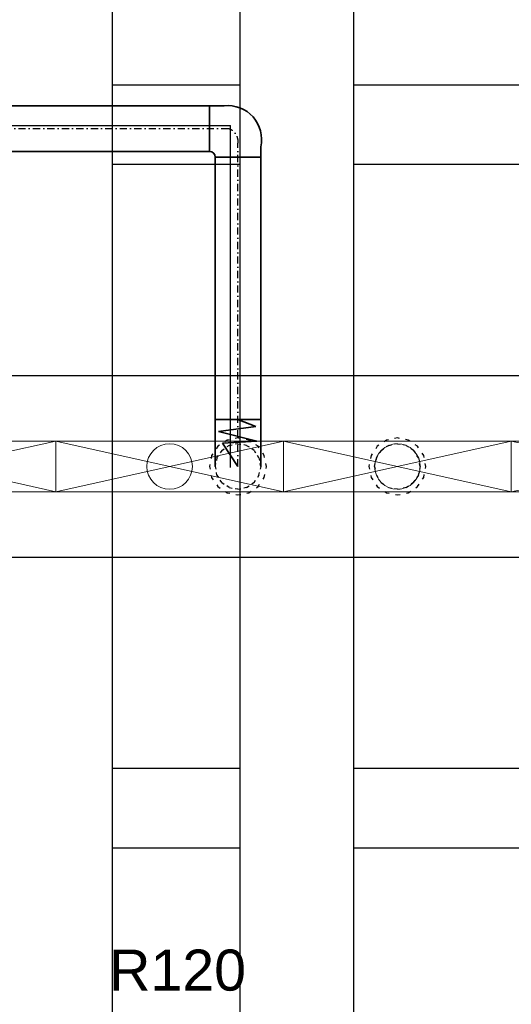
# Model space of a CAD drawing. Header units: centimetres. Extents: x -149939 to 48626, y -46000 to 152985.
# Tile 140 of 256: x -35226 to -33068, y 41643 to 45965. Entities that reach past the tile are written whole.
import ezdxf

# ---------------------------------------------------------------- set-up
doc = ezdxf.new("R2010")
doc.units = ezdxf.units.CM
doc.header["$LTSCALE"] = 50
doc.header["$PDMODE"] = 35
doc.header["$PDSIZE"] = 0.1
for name, pattern in [('01-103-Went PP_poziom-0_5$0$DASHDOT', [25.4, 12.7, -6.35, 0, -6.35]), ('CADVENT_HIDDEN', [0.8, 0.25, -0.55]), ('Kondygnacja  -0_5$0$HIDDEN', [9.525, 6.35, -3.175]), ('Kondygnacja  -0_5$0$HIDDEN2', [4.7625, 3.175, -1.5875]), ('Osie rzutów$0$DASHDOT2', [12.7, 6.35, -3.175, 0, -3.175])]:
    doc.linetypes.add(name, pattern=pattern)
doc.layers.get('0').update_dxf_attribs({"color": 8})
doc.layers.get('DEFPOINTS').update_dxf_attribs({"color": 8})
for name, color, linetype in [('01-103-Went PP_poziom-0_5$0$L_Nawiew', 7, 'Continuous'), ('bgde-nawiewEXP', 7, 'Continuous'), ('bgde-nawiewHIDDEN', 250, 'Continuous'), ('IS_zmiany 2024', 1, 'Continuous'), ('Kondygnacja  -0_5$0$ARCH_INFO_ODPORNOŚĆ OGNIOWA', 8, 'Continuous'), ('Kondygnacja  -0_5$0$ARCH_KONSTR_POWYŻEJ RZUTU', 8, 'Kondygnacja  -0_5$0$HIDDEN'), ('Kondygnacja  -0_5$0$ARCH_KONSTR_POWYŻEJ RZUTU_IST', 8, 'Kondygnacja  -0_5$0$HIDDEN2'), ('Osie rzutów$0$ARCH_INFO_OSIE_IST', 8, 'Osie rzutów$0$DASHDOT2'), ('Osie rzutów$0$ARCH_INFO_OSIE_OPISY_IST', 8, 'Continuous')]:
    doc.layers.add(name, color=color, linetype=linetype)
doc.layers.add('bgde_nawiewnik', color=11, linetype='Continuous', lineweight=5)
doc.layers.add('Kondygnacja  -0_5$0$ARCH_INFO_WYMIARY', color=8, linetype='Continuous', lineweight=9)
doc.styles.add('Kondygnacja  -0_5$0$Arial', font='ARIAL.TTF')
doc.styles.add('Kondygnacja  -0_5$0$Romans', font='Romans.shx', dxfattribs={"width": 0.7})
doc.dimstyles.new('Kondygnacja  -0_5$0$Wymiary 1-100', dxfattribs={"dimtxt": 12, "dimasz": 10, "dimexe": 5, "dimexo": 0, "dimgap": 4, "dimtad": 1, "dimrnd": 0.5, "dimzin": 12, "dimdsep": 46, "dimtxsty": 'Kondygnacja  -0_5$0$Romans', "dimblk": 'Kondygnacja  -0_5$0$_Oblique', "dimcen": 10, "dimdle": 10, "dimclrt": 55, "dimazin": 0, "dimtfac": 1, "dimtmove": 1, "dimatfit": 3, "dimfxl": 8, "dimfxlon": 1, "dimtolj": 1, "dimtzin": 0, "dimarcsym": 0})

# ---------------------------------------------------------------- blocks, each defined once
blk = doc.blocks.new('Osie rzutów')
at = {"layer": 'Osie rzutów$0$ARCH_INFO_OSIE_IST', "ltscale": 10}
blk.add_line((8660, 12510), (8660, 4623.26), dxfattribs=at)
blk = doc.blocks.new('Kondygnacja  -0_5$0$_Oblique')
at = {"color": 0, "linetype": 'ByBlock', "lineweight": -2}
blk.add_line((-0.5, -0.5), (0.5, 0.5), dxfattribs=at)
blk = doc.blocks.new('*D148')
at = {"layer": 'DEFPOINTS', "color": 0}
for p in [(-59190, 47690), (5862.4, 47690), (6190, 43700)]:
    blk.add_point(p, dxfattribs=at)
at = {"layer": 'Kondygnacja  -0_5$0$ARCH_INFO_WYMIARY', "color": 0, "lineweight": -2}
for p, q in [((5854.4, 47690), (5867.4, 47690)), ((5862.4, 43690), (5862.4, 47700)), ((5870.4, 43700), (5857.4, 43700))]:
    blk.add_line(p, q, dxfattribs=at)
at = {"layer": 'Kondygnacja  -0_5$0$ARCH_INFO_WYMIARY', "color": 0, "linetype": 'ByBlock', "lineweight": -2, "xscale": 10, "yscale": 10, "zscale": 10}
for p, rotation in [((5862.4, 47690), 90), ((5862.4, 43700), 270)]:
    blk.add_blockref('Kondygnacja  -0_5$0$_Oblique', p, dxfattribs=dict(at, rotation=rotation))
at = {"layer": 'Kondygnacja  -0_5$0$ARCH_INFO_WYMIARY', "color": 55, "insert": (5852.4, 45695), "char_height": 12, "attachment_point": 5, "rotation": 90, "style": 'Kondygnacja  -0_5$0$Romans'}
blk.add_mtext('\\A1;3990', dxfattribs=at)
blk = doc.blocks.new('Kondygnacja  -0_5$0$konstrukcja istniejąca -0.5')
at = {"layer": 'Kondygnacja  -0_5$0$ARCH_KONSTR_POWYŻEJ RZUTU_IST', "ltscale": 10}
blk.add_line((8632, 9775), (8632, 8625), dxfattribs=at)
for points in [[(8688, 9775), (8688, 8625)], [(8738, 9775), (8738, 8625)], [(8632, 9067.89), (8688, 9067.89)], [(8738, 9067.89), (9782, 9067.89)], [(8688, 9032.89), (8632, 9032.89)], [(9782, 9032.89), (8738, 9032.89)]]:
    blk.add_lwpolyline(points, dxfattribs=at)
at = {"layer": 'Kondygnacja  -0_5$0$ARCH_KONSTR_POWYŻEJ RZUTU_IST', "ltscale": 10, "elevation": 0}
for points in [[(8632, 8767.89), (8688, 8767.89)], [(8738, 8767.89), (9782, 8767.89)], [(8688, 8732.89), (8632, 8732.89)], [(9782, 8732.89), (8738, 8732.89)]]:
    blk.add_lwpolyline(points, dxfattribs=at)
blk = doc.blocks.new('A$C066D7839')
at = {"layer": 'bgde_nawiewnik', "color": 7}
for p, q in [((-50, -11.15), (-50, 11.15)), ((-50, 11.15), (50, 11.15)), ((-50, -11.15), (50, 11.15)), ((50, -11.15), (-50, 11.15)), ((50, 11.15), (50, -11.15)), ((50, -11.15), (-50, -11.15))]:
    blk.add_line(p, q, dxfattribs=at)
blk.add_circle((0, 0), 10, dxfattribs=at)
blk = doc.blocks.new('A$C6620F7D7')
at = {"layer": 'IS_zmiany 2024', "color": 1, "lineweight": 35}
for p, q in [((-1947.8, 852.9, -3110), (-1847.8, 877.9, -3110)), ((-1531.2, 877.9, -3110), (-1847.8, 877.9, -3110)), ((-1847.8, 627.9, -3110), (-1847.8, 877.9, -3110)), ((816, 877.9, -3110), (1132.6, 877.9, -3110)), ((1132.6, 627.9, -3110), (1132.6, 877.9, -3110)), ((1232.6, 852.9, -3110), (1132.6, 877.9, -3110)), ((-1947.8, 852.9, -3110), (-2674, 852.9, -3110)), ((-2609, 652.9, -3110), (-2609, 852.9, -3110)), ((-1947.8, 652.9, -3110), (-1947.8, 852.9, -3110)), ((1232.6, 652.9, -3110), (1232.6, 852.9, -3110)), ((1232.6, 852.9, -3110), (2506, 852.9, -3110)), ((2441, 652.9, -3110), (2441, 852.9, -3110)), ((-2834, -730.2, -3110), (-2834, 672.9, -3110)), ((-1947.8, 652.9, -3110), (-2609, 652.9, -3110)), ((-1847.8, 627.9, -3110), (-1947.8, 652.9, -3110)), ((1132.6, 627.9, -3110), (1232.6, 652.9, -3110)), ((1232.6, 652.9, -3110), (2441, 652.9, -3110)), ((2666, -730.2, -3110), (2666, 672.9, -3110)), ((-2634, 627.9, -3110), (-2834, 627.9, -3110)), ((-2634, -730.2, -3110), (-2634, 627.9, -3110)), ((-1531.2, 627.9, -3110), (-1847.8, 627.9, -3110)), ((816, 627.9, -3110), (1132.6, 627.9, -3110)), ((2466, -730.2, -3110), (2466, 627.9, -3110)), ((2466, 627.9, -3110), (2666, 627.9, -3110)), ((-2634, -524.2, -3110), (-2834, -524.2, -3110)), ((-2734, -524.2, -3110), (-2813.1, -555.5, -3110)), ((-2813.1, -555.5, -3110), (-2649.4, -576.3, -3110)), ((2466, -524.2, -3110), (2666, -524.2, -3110)), ((2645, -555.5, -3110), (2481.3, -576.3, -3110)), ((2566, -524.2, -3110), (2645, -555.5, -3110)), ((-2649.4, -576.3, -3110), (-2816.5, -618.7, -2122.9)), ((2481.3, -576.3, -3110), (2648.4, -618.7, -2122.9)), ((-2816.5, -618.7, -2122.9), (-2665.9, -628.3, -3110)), ((-2665.9, -628.3, -3110), (-2734, -730.2, -3110)), ((2648.4, -618.7, -2122.9), (2497.9, -628.3, -3110)), ((2497.9, -628.3, -3110), (2566, -730.2, -3110))]:
    blk.add_line(p, q, dxfattribs=at)
at = {"layer": 'IS_zmiany 2024', "color": 250, "linetype": '01-103-Went PP_poziom-0_5$0$DASHDOT', "ltscale": 0.05}
for p, q in [((-1681.2, 752.9, -3110), (-2689.7, 752.9, -3110)), ((966, 752.9, -3110), (2521.6, 752.9, -3110)), ((-2734, -730.2, -2122.9), (-2734, 687.9, -2122.9)), ((2566, -730.2, -3110), (2566, 687.9, -3110))]:
    blk.add_line(p, q, dxfattribs=at)
at = {"layer": 'IS_zmiany 2024', "color": 1, "lineweight": 35}
for centre, radius, start, end in [((-2689.7, 705.7, -3110), 148, 83.9263, 192.8066), ((2521.6, 705.7, -3110), 148, 347.1934, 96.0737), ((-2609, 627.9, -3110), 25, 90, 180), ((2441, 627.9, -3110), 25, 0, 90)]:
    blk.add_arc(centre, radius, start, end, dxfattribs=at)
at = {"layer": 'IS_zmiany 2024', "color": 250, "linetype": '01-103-Went PP_poziom-0_5$0$DASHDOT', "ltscale": 0.05}
for centre, start, end in [((-2676.7, 696.4, -3110), 102.9831, 188.4251), ((2508.6, 696.4, -3110), 351.5749, 77.0169)]:
    blk.add_arc(centre, 58, start, end, dxfattribs=at)

msp = doc.modelspace()

# ---------------------------------------------------------------- linework, layer by layer
at = {"layer": 'bgde-nawiewEXP', "linetype": 'Continuous'}
msp.add_lwpolyline([(-40588.801, 44403.774), (-19380.813, 44403.774), (-19380.813, 43603.774), (-40588.801, 43603.774)], dxfattribs=at)
at = {"layer": 'bgde-nawiewHIDDEN', "linetype": 'CADVENT_HIDDEN'}
for points in [[(-34392.838, 44003.959), (-34383.323, 43956.123), (-34356.226, 43915.571), (-34315.674, 43888.474), (-34267.838, 43878.959), (-34220.003, 43888.474), (-34179.45, 43915.571), (-34152.353, 43956.123), (-34142.838, 44003.959), (-34152.353, 44051.794), (-34179.45, 44092.347), (-34220.003, 44119.444), (-34267.838, 44128.959), (-34315.674, 44119.444), (-34356.226, 44092.347), (-34383.323, 44051.794)], [(-34392.838, 44003.959), (-34383.323, 43956.123), (-34356.226, 43915.571), (-34315.674, 43888.474), (-34267.838, 43878.959), (-34220.003, 43888.474), (-34179.45, 43915.571), (-34152.353, 43956.123), (-34142.838, 44003.959), (-34152.353, 44051.794), (-34179.45, 44092.347), (-34220.003, 44119.444), (-34267.838, 44128.959), (-34315.674, 44119.444), (-34356.226, 44092.347), (-34383.323, 44051.794)], [(-34367.838, 44003.959), (-34360.226, 43965.691), (-34338.549, 43933.248), (-34306.106, 43911.571), (-34267.838, 43903.959), (-34229.57, 43911.571), (-34197.127, 43933.248), (-34175.45, 43965.691), (-34167.838, 44003.959), (-34175.45, 44042.227), (-34197.127, 44074.67), (-34229.57, 44096.347), (-34267.838, 44103.959), (-34306.106, 44096.347), (-34338.549, 44074.67), (-34360.226, 44042.227)], [(-34367.838, 44003.959), (-34360.226, 44042.227), (-34338.549, 44074.67), (-34306.106, 44096.347), (-34267.838, 44103.959), (-34229.57, 44096.347), (-34197.127, 44074.67), (-34175.45, 44042.227), (-34167.838, 44003.959), (-34175.45, 43965.691), (-34197.127, 43933.248), (-34229.57, 43911.571), (-34267.838, 43903.959), (-34306.106, 43911.571), (-34338.549, 43933.248), (-34360.226, 43965.691)], [(-33692.838, 44003.959), (-33683.323, 43956.123), (-33656.226, 43915.571), (-33615.674, 43888.474), (-33567.838, 43878.959), (-33520.003, 43888.474), (-33479.45, 43915.571), (-33452.353, 43956.123), (-33442.838, 44003.959), (-33452.353, 44051.794), (-33479.45, 44092.347), (-33520.003, 44119.444), (-33567.838, 44128.959), (-33615.674, 44119.444), (-33656.226, 44092.347), (-33683.323, 44051.794)], [(-33692.838, 44003.959), (-33683.323, 43956.123), (-33656.226, 43915.571), (-33615.674, 43888.474), (-33567.838, 43878.959), (-33520.003, 43888.474), (-33479.45, 43915.571), (-33452.353, 43956.123), (-33442.838, 44003.959), (-33452.353, 44051.794), (-33479.45, 44092.347), (-33520.003, 44119.444), (-33567.838, 44128.959), (-33615.674, 44119.444), (-33656.226, 44092.347), (-33683.323, 44051.794)], [(-33667.838, 44003.959), (-33660.226, 43965.691), (-33638.549, 43933.248), (-33606.106, 43911.571), (-33567.838, 43903.959), (-33529.57, 43911.571), (-33497.127, 43933.248), (-33475.45, 43965.691), (-33467.838, 44003.959), (-33475.45, 44042.227), (-33497.127, 44074.67), (-33529.57, 44096.347), (-33567.838, 44103.959), (-33606.106, 44096.347), (-33638.549, 44074.67), (-33660.226, 44042.227)]]:
    msp.add_lwpolyline(points, close=True, dxfattribs=at)
for points in [[(-33667.838, 44003.959), (-33660.226, 44042.227), (-33638.549, 44074.67), (-33606.106, 44096.347), (-33567.838, 44103.959), (-33529.57, 44096.347), (-33497.127, 44074.67), (-33475.45, 44042.227), (-33467.838, 44003.959), (-33475.45, 43965.691), (-33497.127, 43933.248), (-33529.57, 43911.571), (-33567.838, 43903.959)], [(-33667.838, 44003.959), (-33660.226, 43965.691), (-33638.549, 43933.248), (-33606.106, 43911.571), (-33567.838, 43903.959)], [(-33567.838, 43903.959), (-33606.106, 43911.571)]]:
    msp.add_lwpolyline(points, dxfattribs=at)
at = {"layer": 'bgde-nawiewHIDDEN'}
for points in [[(-34267.838, 44003.959), (-34267.838, 44003.959)], [(-33567.838, 44003.959), (-33567.838, 44003.959)]]:
    msp.add_lwpolyline(points, dxfattribs=at)
at = {"layer": 'IS_zmiany 2024'}
for p in [(-35900, 45500), (-34300, 44000)]:
    msp.add_line(p, (-34300, 45500), dxfattribs=at)

# ---------------------------------------------------------------- block references
at = {"layer": '01-103-Went PP_poziom-0_5$0$L_Nawiew', "xscale": 10, "yscale": 10, "zscale": 10}
for p in [(-35567.836, 44003.959, 742.119), (-34567.836, 44003.959, 742.119), (-33567.836, 44003.959, 742.119), (-32567.836, 44003.959, 742.119)]:
    msp.add_blockref('A$C066D7839', p, dxfattribs=at)
at = {"layer": 'IS_zmiany 2024'}
msp.add_blockref('A$C6620F7D7', (-36833.808, 44734.161, 2865), dxfattribs=at)
at = {"layer": 'Kondygnacja  -0_5$0$ARCH_KONSTR_POWYŻEJ RZUTU', "xscale": 10, "yscale": 10, "zscale": 10}
msp.add_blockref('Kondygnacja  -0_5$0$konstrukcja istniejąca -0.5', (-121140, -45000), dxfattribs=at)
at = {"layer": 'Osie rzutów$0$ARCH_INFO_OSIE_OPISY_IST', "color": 30, "xscale": 10, "yscale": 10, "zscale": 10}
msp.add_blockref('Osie rzutów', (-121140, -45000), dxfattribs=at)

# ---------------------------------------------------------------- texts
at = {"layer": 'Kondygnacja  -0_5$0$ARCH_INFO_ODPORNOŚĆ OGNIOWA', "insert": (-34532.905, 41941.838), "char_height": 180, "width": 533.32525, "attachment_point": 5, "style": 'Kondygnacja  -0_5$0$Arial'}
msp.add_mtext('\\PR120', dxfattribs=at)

# ---------------------------------------------------------------- dimensions: what is measured, and where the dimension line sits
at = {"layer": 'Kondygnacja  -0_5$0$ARCH_INFO_WYMIARY'}
dim = msp.add_linear_dim(base=(5862.405, 47690), p1=(6190, 43700), p2=(-59190, 47690), angle=90, dimstyle='Kondygnacja  -0_5$0$Wymiary 1-100', dxfattribs=at)
dim.commit()
dim.dimension.update_dxf_attribs({"geometry": '*D148', "text_midpoint": (5852.405, 45695)})

doc.saveas('drawing.dxf')
